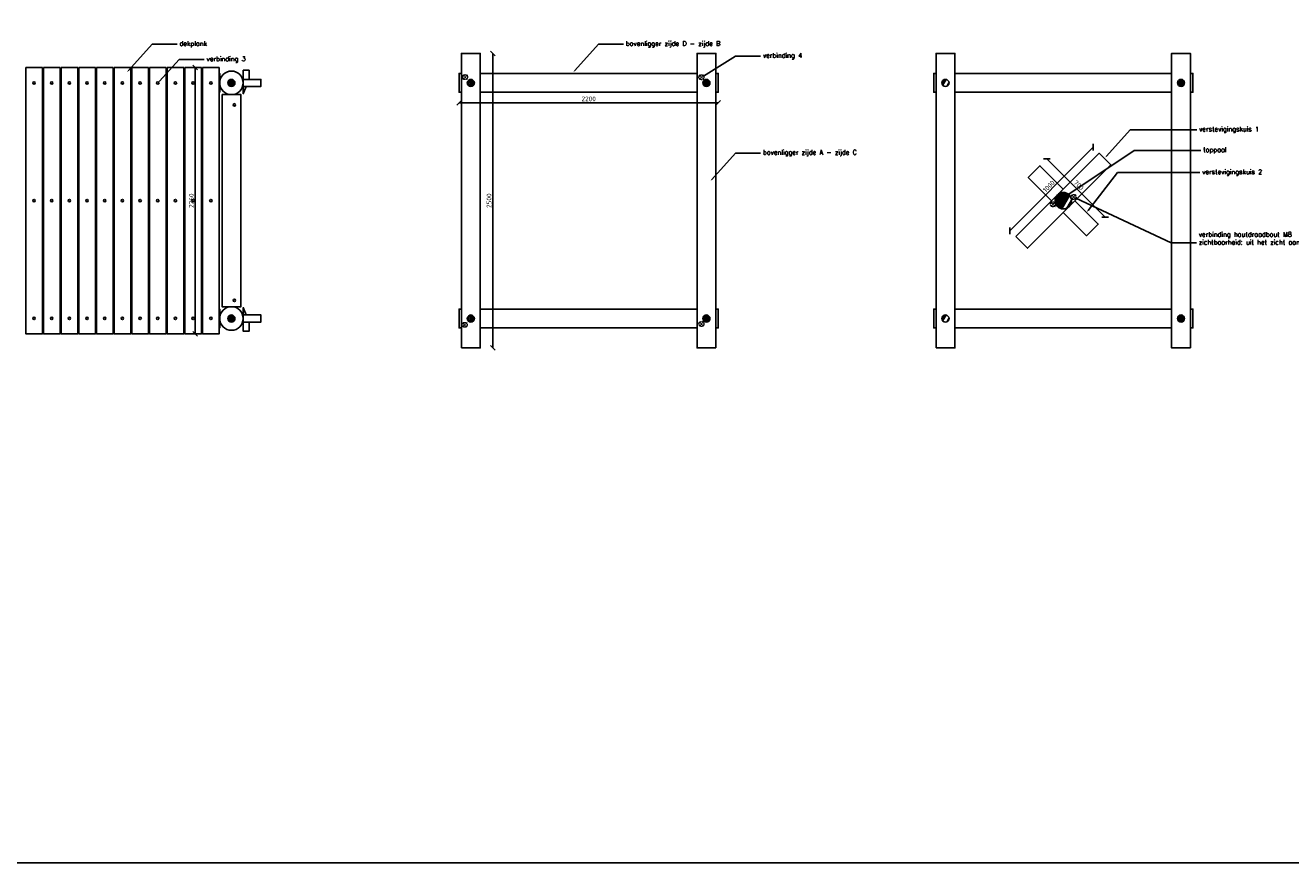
# Model space of a CAD drawing. Header units: metres. Extents: x -170212 to 42557, y -53864 to 18192.
# Tile 9 of 28: x 6048 to 16791, y -3364 to 3742. Entities that reach past the tile are written whole.
import ezdxf
from ezdxf import colors
from ezdxf.entities.mleader import LeaderData, LeaderLine
from ezdxf.math import Vec2, Vec3

# ---------------------------------------------------------------- set-up
doc = ezdxf.new("R2010")
doc.units = ezdxf.units.M
doc.header["$LTSCALE"] = 2
doc.linetypes.add('HIDDEN', pattern=[9.525, 6.35, -3.175])
for name, color, linetype, lineweight in [('N-CO-HC-HOUTVORM_kops-A', 253, 'Continuous', 5), ('N-CO-HC-HOUTVORM_ZICHT_1-G', 30, 'Continuous', 25), ('N-CO-HC-OVERIG MATERIAAL-verbinding-G', 11, 'ZIGZAG', 15)]:
    doc.layers.add(name, color=color, linetype=linetype, lineweight=lineweight)
doc.layers.add('TM00_MAATVOERING', color=7, linetype='Continuous')
doc.styles.add('NLCS-ISO', font='NLCS-ISO.ttf')
doc.styles.add('ROMANS', font='romans.shx')
doc.linetypes.add('ZIGZAG', pattern='A,0.00254,-5.08,[131,ltypeshp.shx,S=5.08,R=0,X=-5.08,Y=0],-10.16,[131,ltypeshp.shx,S=5.08,R=180,X=5.08,Y=0],-5.08', length=20.32254)
doc.dimstyles.new('NLCS RODOR-DIM-020mm', dxfattribs={"dimscale": 20, "dimtxt": 2, "dimasz": 2, "dimexe": 1.25, "dimexo": 0.625, "dimtad": 1, "dimdec": 0, "dimzin": 1, "dimdsep": 46, "dimtxsty": 'NLCS-ISO', "dimblk": 'OBLIQUE', "dimcen": 0, "dimse1": 1, "dimse2": 1, "dimclrd": 256, "dimclre": 1, "dimclrt": 256, "dimadec": 0, "dimazin": 0, "dimtfac": 1, "dimtdec": 0, "dimtmove": 0, "dimatfit": 0, "dimfxl": 1, "dimtolj": 1, "dimtzin": 0, "dimlwd": -1, "dimlwe": -1, "dimarcsym": 0})
pattern_1 = [(60, (0, 0), (-173.205, 100), []), (60, (10, 0), (-173.205, 100), []), (60, (12, 0), (-173.205, 100), []), (60, (24, 0), (-173.205, 100), []), (60, (34, 0), (-173.205, 100), []), (60, (40, 0), (-173.205, 100), []), (60, (42, 0), (-173.205, 100), []), (60, (44, 0), (-173.205, 100), []), (60, (54, 0), (-173.205, 100), []), (60, (56, 0), (-173.205, 100), []), (60, (70, 0), (-173.205, 100), []), (60, (74, 0), (-173.205, 100), []), (60, (80, 0), (-173.205, 100), []), (60, (82, 0), (-173.205, 100), []), (60, (96, 0), (-173.205, 100), []), (60, (98, 0), (-173.205, 100), []), (60, (102, 0), (-173.205, 100), []), (60, (106, 0), (-173.205, 100), []), (60, (116, 0), (-173.205, 100), []), (60, (118, 0), (-173.205, 100), []), (60, (120, 0), (-173.205, 100), []), (60, (132, 0), (-173.205, 100), []), (60, (138, 0), (-173.205, 100), []), (60, (148, 0), (-173.205, 100), []), (60, (150, 0), (-173.205, 100), []), (60, (158, 0), (-173.205, 100), []), (60, (160, 0), (-173.205, 100), []), (60, (162, 0), (-173.205, 100), []), (60, (166, 0), (-173.205, 100), []), (60, (174, 0), (-173.205, 100), []), (60, (176, 0), (-173.205, 100), []), (60, (182, 0), (-173.205, 100), []), (60, (186, 0), (-173.205, 100), []), (60, (192, 0), (-173.205, 100), []), (60, (194, 0), (-173.205, 100), [])]

# ---------------------------------------------------------------- blocks, each defined once
blk = doc.blocks.new('_Oblique')
at = {"color": 0, "linetype": 'ByBlock', "lineweight": -2}
blk.add_line((-0.5, -0.5), (0.5, 0.5), dxfattribs=at)
blk = doc.blocks.new('*D113')
at = {"layer": 'Defpoints', "color": 0, "transparency": 16777216}
for p in [(7623, 3384), (7490, 1124), (7623, 1124)]:
    blk.add_point(p, dxfattribs=at)
at = {"layer": 'TM00_MAATVOERING', "transparency": 16777216}
blk.add_line((7490, 3384), (7490, 1124), dxfattribs=at)
at = {"layer": 'TM00_MAATVOERING', "transparency": 16777216, "xscale": 40, "yscale": 40, "zscale": 40}
for p, rotation in [((7490, 3384), 90), ((7490, 1124), 270)]:
    blk.add_blockref('_Oblique', p, dxfattribs=dict(at, rotation=rotation))
at = {"layer": 'TM00_MAATVOERING', "transparency": 16777216, "insert": (7458, 2254), "char_height": 40, "attachment_point": 5, "rotation": 90, "style": 'NLCS-ISO'}
blk.add_mtext('\\A1;2260', dxfattribs=at)
blk = doc.blocks.new('*D114')
at = {"layer": 'Defpoints', "color": 0, "transparency": 16777216}
for p in [(9731, 3174), (11931, 3174), (11931, 3085)]:
    blk.add_point(p, dxfattribs=at)
at = {"layer": 'TM00_MAATVOERING', "transparency": 16777216}
blk.add_line((9731, 3085), (11931, 3085), dxfattribs=at)
at = {"layer": 'TM00_MAATVOERING', "transparency": 16777216, "xscale": 40, "yscale": 40, "zscale": 40, "rotation": 180}
blk.add_blockref('_Oblique', (9731, 3085), dxfattribs=at)
at = {"layer": 'TM00_MAATVOERING', "transparency": 16777216, "xscale": 40, "yscale": 40, "zscale": 40}
blk.add_blockref('_Oblique', (11931, 3085), dxfattribs=at)
at = {"layer": 'TM00_MAATVOERING', "transparency": 16777216, "insert": (10831, 3118), "char_height": 40, "attachment_point": 5, "style": 'NLCS-ISO'}
blk.add_mtext('\\A1;2200', dxfattribs=at)
blk = doc.blocks.new('*D115')
at = {"layer": 'Defpoints', "color": 0, "transparency": 16777216}
for p in [(9911, 3504), (9911, 1004), (10018, 1004)]:
    blk.add_point(p, dxfattribs=at)
at = {"layer": 'TM00_MAATVOERING', "transparency": 16777216}
blk.add_line((10018, 3504), (10018, 1004), dxfattribs=at)
at = {"layer": 'TM00_MAATVOERING', "transparency": 16777216, "xscale": 40, "yscale": 40, "zscale": 40}
for p, rotation in [((10018, 3504), 90), ((10018, 1004), 270)]:
    blk.add_blockref('_Oblique', p, dxfattribs=dict(at, rotation=rotation))
at = {"layer": 'TM00_MAATVOERING', "transparency": 16777216, "insert": (9985, 2254), "char_height": 40, "attachment_point": 5, "rotation": 90, "style": 'NLCS-ISO'}
blk.add_mtext('\\A1;2500', dxfattribs=at)
blk = doc.blocks.new('*D116')
at = {"layer": 'Defpoints', "color": 0, "transparency": 16777216}
for p in [(15114, 2707), (15164, 2657), (14457, 1950)]:
    blk.add_point(p, dxfattribs=at)
at = {"layer": 'TM00_MAATVOERING', "transparency": 16777216}
blk.add_line((14407, 1999), (15114, 2707), dxfattribs=at)
at = {"layer": 'TM00_MAATVOERING', "transparency": 16777216, "xscale": 40, "yscale": 40, "zscale": 40}
for p, rotation in [((15114, 2707), 45.00000000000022), ((14407, 1999), 225.0000000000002)]:
    blk.add_blockref('_Oblique', p, dxfattribs=dict(at, rotation=rotation))
at = {"layer": 'TM00_MAATVOERING', "transparency": 16777216, "insert": (14738, 2376), "char_height": 40, "attachment_point": 5, "rotation": 45, "style": 'NLCS-ISO'}
blk.add_mtext('\\A1;1000', dxfattribs=at)
blk = doc.blocks.new('*D117')
at = {"layer": 'Defpoints', "color": 0, "transparency": 16777216}
for p in [(14662, 2551), (15157, 2056), (15215, 2114)]:
    blk.add_point(p, dxfattribs=at)
at = {"layer": 'TM00_MAATVOERING', "transparency": 16777216}
blk.add_line((14720, 2609), (15215, 2114), dxfattribs=at)
at = {"layer": 'TM00_MAATVOERING', "transparency": 16777216, "xscale": 40, "yscale": 40, "zscale": 40}
for p, rotation in [((14720, 2609), 135.0000000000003), ((15215, 2114), 315.0000000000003)]:
    blk.add_blockref('_Oblique', p, dxfattribs=dict(at, rotation=rotation))
at = {"layer": 'TM00_MAATVOERING', "transparency": 16777216, "insert": (14991, 2385), "char_height": 40, "attachment_point": 5, "rotation": 315, "style": 'NLCS-ISO'}
blk.add_mtext('\\A1;700', dxfattribs=at)

msp = doc.modelspace()

# ---------------------------------------------------------------- hatches: boundary and pattern name
at = {"layer": 'N-CO-HC-HOUTVORM_kops-A'}
h = msp.add_hatch(dxfattribs=at)
h.set_pattern_fill('KOPSHOUT', color=256, scale=2)
h.set_pattern_definition(pattern_1)
edge = h.paths.add_edge_path()
edge.add_arc((7798.4, 3254), 30, 0, 360)
h = msp.add_hatch(dxfattribs=at)
h.set_pattern_fill('KOPSHOUT', color=256, scale=2)
h.set_pattern_definition(pattern_1)
edge = h.paths.add_edge_path()
edge.add_arc((9830.6, 3254), 30, 0, 360)
h = msp.add_hatch(dxfattribs=at)
h.set_pattern_fill('KOPSHOUT', color=256, scale=2)
h.set_pattern_definition(pattern_1)
edge = h.paths.add_edge_path()
edge.add_arc((11830.6, 3254), 30, 0, 360)
h = msp.add_hatch(dxfattribs=at)
h.set_pattern_fill('KOPSHOUT', color=256, scale=2)
h.set_pattern_definition(pattern_1)
edge = h.paths.add_edge_path()
edge.add_arc((13859.9, 3254), 30, 0, 360)
h = msp.add_hatch(dxfattribs=at)
h.set_pattern_fill('KOPSHOUT', color=256, scale=2)
h.set_pattern_definition(pattern_1)
edge = h.paths.add_edge_path()
edge.add_arc((15859.9, 3254), 30, 0, 360)
h = msp.add_hatch(dxfattribs=at)
h.set_pattern_fill('KOPSHOUT', color=256, scale=2)
h.set_pattern_definition(pattern_1)
edge = h.paths.add_edge_path()
edge.add_arc((14859.9, 2254), 70, 0, 360)
h = msp.add_hatch(dxfattribs=at)
h.set_pattern_fill('KOPSHOUT', color=256, scale=2)
h.set_pattern_definition(pattern_1)
edge = h.paths.add_edge_path()
edge.add_arc((7798.4, 1254), 30, 0, 360)
h = msp.add_hatch(dxfattribs=at)
h.set_pattern_fill('KOPSHOUT', color=256, scale=2)
h.set_pattern_definition(pattern_1)
edge = h.paths.add_edge_path()
edge.add_arc((9830.6, 1254), 30, 0, 360)
h = msp.add_hatch(dxfattribs=at)
h.set_pattern_fill('KOPSHOUT', color=256, scale=2)
h.set_pattern_definition(pattern_1)
edge = h.paths.add_edge_path()
edge.add_arc((11830.6, 1254), 30, 0, 360)
h = msp.add_hatch(dxfattribs=at)
h.set_pattern_fill('KOPSHOUT', color=256, scale=2)
h.set_pattern_definition(pattern_1)
edge = h.paths.add_edge_path()
edge.add_arc((13859.9, 1254), 30, 0, 360)
h = msp.add_hatch(dxfattribs=at)
h.set_pattern_fill('KOPSHOUT', color=256, scale=2)
h.set_pattern_definition(pattern_1)
edge = h.paths.add_edge_path()
edge.add_arc((15859.9, 1254), 30, 0, 360)

# ---------------------------------------------------------------- linework, layer by layer
at = {"color": 1}
msp.add_lwpolyline([(-6987.3, 18191.9), (32782, 18191.9), (32782, -3364.5), (-6987.3, -3364.5)], close=True, dxfattribs=at)
at = {"layer": 'N-CO-HC-HOUTVORM_ZICHT_1-G'}
for points in [[(9750.6, 1004), (9750.6, 3504), (9910.6, 3504), (9910.6, 1004)], [(11910.6, 1004), (11910.6, 3504), (11750.6, 3504), (11750.6, 1004)], [(13779.9, 1004), (13779.9, 3504), (13939.9, 3504), (13939.9, 1004)], [(15939.9, 1004), (15939.9, 3504), (15779.9, 3504), (15779.9, 1004)], [(6053.4, 3384), (6053.4, 1124), (6193.4, 1124), (6193.4, 3384)], [(6203.4, 3384), (6203.4, 1124), (6343.4, 1124), (6343.4, 3384)], [(6353.4, 3384), (6353.4, 1124), (6493.4, 1124), (6493.4, 3384)], [(6503.4, 3384), (6503.4, 1124), (6643.4, 1124), (6643.4, 3384)], [(6653.4, 3384), (6653.4, 1124), (6793.4, 1124), (6793.4, 3384)], [(6803.4, 3384), (6803.4, 1124), (6943.4, 1124), (6943.4, 3384)], [(6953.4, 3384), (6953.4, 1124), (7093.4, 1124), (7093.4, 3384)], [(7103.4, 3384), (7103.4, 1124), (7243.4, 1124), (7243.4, 3384)], [(7253.4, 3384), (7253.4, 1124), (7393.4, 1124), (7393.4, 3384)], [(7403.4, 3384), (7403.4, 1124), (7543.4, 1124), (7543.4, 3384)], [(7553.4, 3384), (7553.4, 1124), (7693.4, 1124), (7693.4, 3384)], [(7718.4, 3154), (7718.4, 1354), (7878.4, 1354), (7878.4, 3154)], [(14456.9, 1950), (15164, 2657.1), (15263, 2558.1), (14555.9, 1851)]]:
    msp.add_lwpolyline(points, close=True, dxfattribs=at)
for points in [[(7693.4, 3174), (7698.4, 3174), (7698.4, 3334), (7693.4, 3334)], [(7923.3, 3223.6), (7898.4, 3161.5), (7898.4, 3161.5), (7898.4, 3361.5), (7948.4, 3361.5), (7948.4, 3286.5), (7947.3, 3283.6)], [(9750.6, 3334), (9730.6, 3334), (9730.6, 3174), (9750.6, 3174)], [(11750.6, 3334), (9910.6, 3334)], [(11910.6, 3174), (11930.6, 3174), (11930.6, 3334), (11910.6, 3334)], [(13779.9, 3334), (13759.9, 3334), (13759.9, 3174), (13779.9, 3174)], [(15779.9, 3334), (13939.9, 3334)], [(15939.9, 3174), (15959.9, 3174), (15959.9, 3334), (15939.9, 3334)], [(7698.4, 3203.6), (7698.4, 3303.6)], [(7703.1, 3223.6), (7698.4, 3223.6), (7698.4, 3283.6), (7702.9, 3283.6)], [(7893.9, 3283.6), (8048.4, 3283.6), (8048.4, 3223.6), (7893.7, 3223.6)], [(7768.4, 3158.6), (7768.4, 3154), (7828.4, 3154), (7828.4, 3158.6)], [(9910.6, 3174), (11750.6, 3174)], [(13939.9, 3174), (15779.9, 3174)], [(14760.9, 2254), (14562.9, 2452), (14661.9, 2551), (14859.9, 2353)], [(14958.9, 2254), (15156.9, 2056), (15057.9, 1957), (14859.9, 2155)], [(7693.4, 1174), (7698.4, 1174), (7698.4, 1334), (7693.4, 1334)], [(7698.4, 1304.4), (7698.4, 1204.4)], [(7698.4, 1203.6), (7698.4, 1303.6)], [(7768.4, 1349.4), (7768.4, 1354), (7828.4, 1354), (7828.4, 1349.4)], [(7923.3, 1284.4), (7898.4, 1346.5), (7898.4, 1346.5), (7898.4, 1146.5), (7948.4, 1146.5), (7948.4, 1221.5), (7947.3, 1224.4)], [(9750.6, 1174), (9730.6, 1174), (9730.6, 1334), (9750.6, 1334)], [(9910.6, 1334), (11750.6, 1334)], [(11910.6, 1334), (11930.6, 1334), (11930.6, 1174), (11910.6, 1174)], [(13779.9, 1174), (13759.9, 1174), (13759.9, 1334), (13779.9, 1334)], [(13939.9, 1334), (15779.9, 1334)], [(15939.9, 1334), (15959.9, 1334), (15959.9, 1174), (15939.9, 1174)], [(7703.1, 1284.4), (7698.4, 1284.4), (7698.4, 1224.4), (7702.9, 1224.4)], [(7893.9, 1224.4), (8048.4, 1224.4), (8048.4, 1284.4), (7893.7, 1284.4)], [(11750.6, 1174), (9910.6, 1174)], [(15779.9, 1174), (13939.9, 1174)]]:
    msp.add_lwpolyline(points, dxfattribs=at)
for centre, radius in [((7798.4, 3254), 100), ((6123.4, 3253.6), 10), ((6273.4, 3253.6), 10), ((6423.4, 3253.6), 10), ((6573.4, 3253.6), 10), ((6723.4, 3253.6), 10), ((6873.4, 3253.6), 10), ((7023.4, 3253.6), 10), ((7173.4, 3253.6), 10), ((7323.4, 3253.6), 10), ((7473.4, 3253.6), 10), ((7623.4, 3253.6), 10), ((7798.4, 3254), 30), ((9830.6, 3254), 30), ((11830.6, 3254), 30), ((13859.9, 3254), 30), ((15859.9, 3254), 30), ((7823.4, 3067.5), 10), ((6123.4, 2254.4), 10), ((6273.4, 2254.4), 10), ((6423.4, 2254.4), 10), ((6573.4, 2254.4), 10), ((6723.4, 2254.4), 10), ((6873.4, 2254.4), 10), ((7023.4, 2254.4), 10), ((7173.4, 2254.4), 10), ((7323.4, 2254.4), 10), ((7473.4, 2254.4), 10), ((7623.4, 2254.4), 10), ((14859.9, 2254), 70), ((7823.4, 1408.2), 10), ((7798.4, 1254), 100), ((6123.4, 1254.4), 10), ((6273.4, 1254.4), 10), ((6423.4, 1254.4), 10), ((6573.4, 1254.4), 10), ((6723.4, 1254.4), 10), ((6873.4, 1254.4), 10), ((7023.4, 1254.4), 10), ((7173.4, 1254.4), 10), ((7323.4, 1254.4), 10), ((7473.4, 1254.4), 10), ((7623.4, 1254.4), 10), ((7798.4, 1254), 30), ((9830.6, 1254), 30), ((11830.6, 1254), 30), ((13859.9, 1254), 30), ((15859.9, 1254), 30)]:
    msp.add_circle(centre, radius, dxfattribs=at)
at = {"layer": 'N-CO-HC-OVERIG MATERIAAL-verbinding-G', "linetype": 'HIDDEN', "ltscale": 0.5}
for p, q in [((9801.1, 3321.7), (9762.7, 3283.3)), ((9762.7, 3321.7), (9801.1, 3283.3)), ((11807.4, 3320.9), (11769, 3282.5)), ((11769, 3320.9), (11807.4, 3282.5)), ((14966.8, 2304.4), (14928.4, 2266)), ((14928.4, 2304.4), (14966.8, 2266)), ((14791.4, 2242.5), (14753, 2204)), ((14753, 2242.5), (14791.4, 2204)), ((9797, 1219.6), (9758.6, 1181.2)), ((9758.6, 1219.6), (9797, 1181.2)), ((11807.7, 1227.1), (11769.3, 1188.7)), ((11769.3, 1227.1), (11807.7, 1188.7))]:
    msp.add_line(p, q, dxfattribs=at)
for centre in [(9781.9, 3302.5), (11788.2, 3301.7), (14947.6, 2285.2), (14772.2, 2223.3), (9777.8, 1200.4), (11788.5, 1207.9)]:
    msp.add_circle(centre, 21.2, dxfattribs=at)

# ---------------------------------------------------------------- dimensions: what is measured, and where the dimension line sits
at = {"layer": 'TM00_MAATVOERING'}
for base, p1, p2, picture, middle in [((10018, 1004), (9910.6, 3504), (9910.6, 1004), '*D115', (9985.5, 2254)), ((7490.1, 1124), (7623.4, 3384), (7623.4, 1124), '*D113', (7457.6, 2254))]:
    dim = msp.add_linear_dim(base=base, p1=p1, p2=p2, angle=90, dimstyle='NLCS RODOR-DIM-020mm', dxfattribs=at)
    dim.commit()
    dim.dimension.update_dxf_attribs({"geometry": picture, "text_midpoint": middle})
dim = msp.add_linear_dim(base=(11930.6, 3085), p1=(9730.6, 3174), p2=(11930.6, 3174), dimstyle='NLCS RODOR-DIM-020mm', dxfattribs=at)
dim.commit()
dim.dimension.update_dxf_attribs({"geometry": '*D114', "text_midpoint": (10830.6, 3117.5)})
for p1, p2, distance, picture, middle in [((14456.9, 1950), (15164, 2657.1), 70, '*D116', (14738, 2376)), ((14661.9, 2551), (15156.9, 2056), 82.6, '*D117', (14990.8, 2384.9))]:
    dim = msp.add_aligned_dim(p1=p1, p2=p2, distance=distance, dimstyle='NLCS RODOR-DIM-020mm', dxfattribs=at)
    dim.commit()
    dim.dimension.update_dxf_attribs({"geometry": picture, "text_midpoint": middle})

# ---------------------------------------------------------------- leaders
ml = msp.add_multileader_mtext('Standard')
ml.set_content('dekplank', color=2, style='ROMANS')
ml.set_leader_properties(color=1)
ml.build(insert=Vec2(0, 0))
ml.multileader.update_dxf_attribs({"has_dogleg": 0, "text_left_attachment_type": 3, "text_right_attachment_type": 3, "dogleg_length": 0.36, "arrow_head_size": 20, "scale": 20})
ctx = ml.context
ctx.base_point, ctx.scale, ctx.char_height, ctx.arrow_head_size, ctx.landing_gap_size, ctx.plane_origin = Vec3(7337.4, 3581.9), 20, 40, 20, 20, Vec3(6910.4, 3343.6)
ctx.left_attachment, ctx.right_attachment = 3, 3
notes = []
notes.append((ctx, [(0, (1, 1, 0), (7330.2, 3581.9), (1, 0), 7.2, [(0, [(6910.4, 3343.6), (7124.6, 3581.9)], 0, [])])]))
ctx.mtext.insert, ctx.mtext.flow_direction = Vec3(7357.4, 3608.5), 5
ml = msp.add_multileader_mtext('Standard')
ml.set_content('bovenligger zijde D - zijde B', color=2, style='ROMANS')
ml.set_leader_properties(color=1)
ml.build(insert=Vec2(0, 0))
ml.multileader.update_dxf_attribs({"has_dogleg": 0, "text_left_attachment_type": 3, "text_right_attachment_type": 3, "dogleg_length": 0.36, "arrow_head_size": 20, "scale": 20})
ctx = ml.context
ctx.base_point, ctx.scale, ctx.char_height, ctx.arrow_head_size, ctx.landing_gap_size, ctx.plane_origin = Vec3(11126.4, 3581.9), 20, 40, 20, 20, Vec3(10699.4, 3343.6)
ctx.left_attachment, ctx.right_attachment = 3, 3
notes.append((ctx, [(0, (1, 1, 0), (11119.2, 3581.9), (1, 0), 7.2, [(0, [(10699.4, 3343.6), (10913.6, 3581.9)], 0, [])])]))
ctx.mtext.insert, ctx.mtext.flow_direction = Vec3(11146.4, 3608.5), 5
ml = msp.add_multileader_mtext('Standard')
ml.set_content('verbinding 3', color=2, style='ROMANS')
ml.set_leader_properties(color=1)
ml.build(insert=Vec2(0, 0))
ml.multileader.update_dxf_attribs({"has_dogleg": 0, "text_left_attachment_type": 3, "text_right_attachment_type": 3, "dogleg_length": 0.36, "arrow_head_size": 20, "scale": 20})
ctx = ml.context
ctx.base_point, ctx.scale, ctx.char_height, ctx.arrow_head_size, ctx.landing_gap_size, ctx.plane_origin = Vec3(7567.1, 3451.5), 20, 40, 20, 20, Vec3(7140, 3213.3)
ctx.left_attachment, ctx.right_attachment = 3, 3
notes.append((ctx, [(0, (1, 1, 0), (7559.9, 3451.5), (1, 0), 7.2, [(0, [(7173.4, 3253.6), (7354.2, 3451.5)], 0, [])])]))
ctx.mtext.insert, ctx.mtext.flow_direction = Vec3(7587.1, 3478.2), 5
ml = msp.add_multileader_mtext('Standard')
ml.set_content('verbinding 4', color=2, style='ROMANS')
ml.set_leader_properties(color=1)
ml.build(insert=Vec2(0, 0))
ml.multileader.update_dxf_attribs({"has_dogleg": 0, "text_left_attachment_type": 3, "text_right_attachment_type": 3, "dogleg_length": 0.36, "arrow_head_size": 20, "scale": 20})
ctx = ml.context
ctx.base_point, ctx.scale, ctx.char_height, ctx.arrow_head_size, ctx.landing_gap_size, ctx.plane_origin = Vec3(12290.5, 3480.4), 20, 40, 20, 20, Vec3(11863.5, 3242.1)
ctx.left_attachment, ctx.right_attachment = 3, 3
notes.append((ctx, [(0, (1, 1, 0), (12283.3, 3480.4), (1, 0), 7.2, [(0, [(11788.2, 3301.7), (12077.7, 3480.4)], 0, [])])]))
ctx.mtext.insert, ctx.mtext.flow_direction = Vec3(12310.5, 3507), 5
ml = msp.add_multileader_mtext('Standard')
ml.set_content('verstevigingskuis 1', color=2, style='ROMANS')
ml.set_leader_properties(color=1)
ml.build(insert=Vec2(0, 0))
ml.multileader.update_dxf_attribs({"has_dogleg": 0, "text_left_attachment_type": 3, "text_right_attachment_type": 3, "dogleg_length": 0.36, "arrow_head_size": 20, "scale": 20})
ctx = ml.context
ctx.base_point, ctx.scale, ctx.char_height, ctx.arrow_head_size, ctx.landing_gap_size, ctx.plane_origin = Vec3(15992.8, 2855.4), 20, 40, 20, 20, Vec3(15213.5, 2617.2)
ctx.left_attachment, ctx.right_attachment = 3, 3
notes.append((ctx, [(0, (1, 1, 0), (15985.6, 2855.4), (1, 0), 7.2, [(0, [(15213.5, 2617.2), (15427.7, 2855.4)], 0, [])])]))
ctx.mtext.insert, ctx.mtext.flow_direction = Vec3(16012.8, 2882.1), 5
ml = msp.add_multileader_mtext('Standard')
ml.set_content('bovenligger zijde A - zijde C', color=2, style='ROMANS')
ml.set_leader_properties(color=1)
ml.build(insert=Vec2(0, 0))
ml.multileader.update_dxf_attribs({"has_dogleg": 0, "text_left_attachment_type": 3, "text_right_attachment_type": 3, "dogleg_length": 0.36, "arrow_head_size": 20, "scale": 20})
ctx = ml.context
ctx.base_point, ctx.scale, ctx.char_height, ctx.arrow_head_size, ctx.landing_gap_size, ctx.plane_origin = Vec3(12290.5, 2658), 20, 40, 20, 20, Vec3(11863.5, 2419.7)
ctx.left_attachment, ctx.right_attachment = 3, 3
notes.append((ctx, [(0, (1, 1, 0), (12283.3, 2658), (1, 0), 7.2, [(0, [(11863.5, 2419.7), (12077.7, 2658)], 0, [])])]))
ctx.mtext.insert, ctx.mtext.flow_direction = Vec3(12310.5, 2684.6), 5
ml = msp.add_multileader_mtext('Standard')
ml.set_content('toppaal', color=2, style='ROMANS')
ml.set_leader_properties(color=1)
ml.build(insert=Vec2(0, 0))
ml.multileader.update_dxf_attribs({"has_dogleg": 0, "text_left_attachment_type": 3, "text_right_attachment_type": 3, "dogleg_length": 0.36, "arrow_head_size": 20, "scale": 20})
ctx = ml.context
ctx.base_point, ctx.scale, ctx.char_height, ctx.arrow_head_size, ctx.landing_gap_size, ctx.plane_origin = Vec3(16027.9, 2680.5), 20, 40, 20, 20, Vec3(15248.5, 2442.2)
ctx.left_attachment, ctx.right_attachment = 3, 3
notes.append((ctx, [(0, (1, 1, 0), (16020.7, 2680.5), (1, 0), 7.2, [(0, [(14840.4, 2265.3), (15462.7, 2680.5)], 0, [])])]))
ctx.mtext.insert, ctx.mtext.flow_direction = Vec3(16047.9, 2707.1), 5
ml = msp.add_multileader_mtext('Standard')
ml.set_content('verstevigingskuis 2', color=2, style='ROMANS')
ml.set_leader_properties(color=1)
ml.build(insert=Vec2(0, 0))
ml.multileader.update_dxf_attribs({"has_dogleg": 0, "text_left_attachment_type": 3, "text_right_attachment_type": 3, "dogleg_length": 0.36, "arrow_head_size": 20, "scale": 20})
ctx = ml.context
ctx.base_point, ctx.scale, ctx.char_height, ctx.arrow_head_size, ctx.landing_gap_size, ctx.plane_origin = Vec3(16019.3, 2492.4), 20, 40, 20, 20, Vec3(15107.4, 2254.1)
ctx.left_attachment, ctx.right_attachment = 3, 3
notes.append((ctx, [(0, (1, 1, 0), (16012.1, 2492.4), (1, 0), 7.2, [(0, [(15057.9, 2155), (15321.6, 2492.4)], 0, [])])]))
ctx.mtext.insert, ctx.mtext.flow_direction = Vec3(16039.3, 2519), 5
ml = msp.add_multileader_mtext('Standard')
ml.set_content('verbinding houtdraadbout M8\\Pzichtbaarheid: uit het zicht aangebracht', color=2, style='ROMANS')
ml.set_leader_properties(color=1)
ml.build(insert=Vec2(0, 0))
ml.multileader.update_dxf_attribs({"has_dogleg": 0, "text_left_attachment_type": 3, "text_right_attachment_type": 3, "dogleg_length": 0.36, "arrow_head_size": 20, "scale": 20})
ctx = ml.context
ctx.base_point, ctx.scale, ctx.char_height, ctx.arrow_head_size, ctx.landing_gap_size, ctx.plane_origin = Vec3(15990, 1895), 20, 40, 20, 20, Vec3(15563, 1656.8)
ctx.left_attachment, ctx.right_attachment = 3, 3
notes.append((ctx, [(0, (1, 1, 0), (15982.8, 1895), (1, 0), 7.2, [(0, [(14947.6, 2285.2), (15777.2, 1895)], 0, [])])]))
ctx.mtext.insert, ctx.mtext.flow_direction = Vec3(16010, 1988.3), 5
for ctx, leaders in notes:
    for number, flags, end, landing, length, lines in leaders:
        leader = LeaderData()
        leader.index, (leader.has_last_leader_line, leader.has_dogleg_vector, leader.attachment_direction) = number, flags
        leader.last_leader_point, leader.dogleg_vector, leader.dogleg_length = Vec3(end), Vec3(landing), length
        for number, points, colour, breaks in lines:
            line = LeaderLine()
            line.index, line.vertices, line.color, line.breaks = number, Vec3.list(points), colors.encode_raw_color(colour), breaks
            leader.lines.append(line)
        ctx.leaders.append(leader)

doc.saveas('drawing.dxf')
